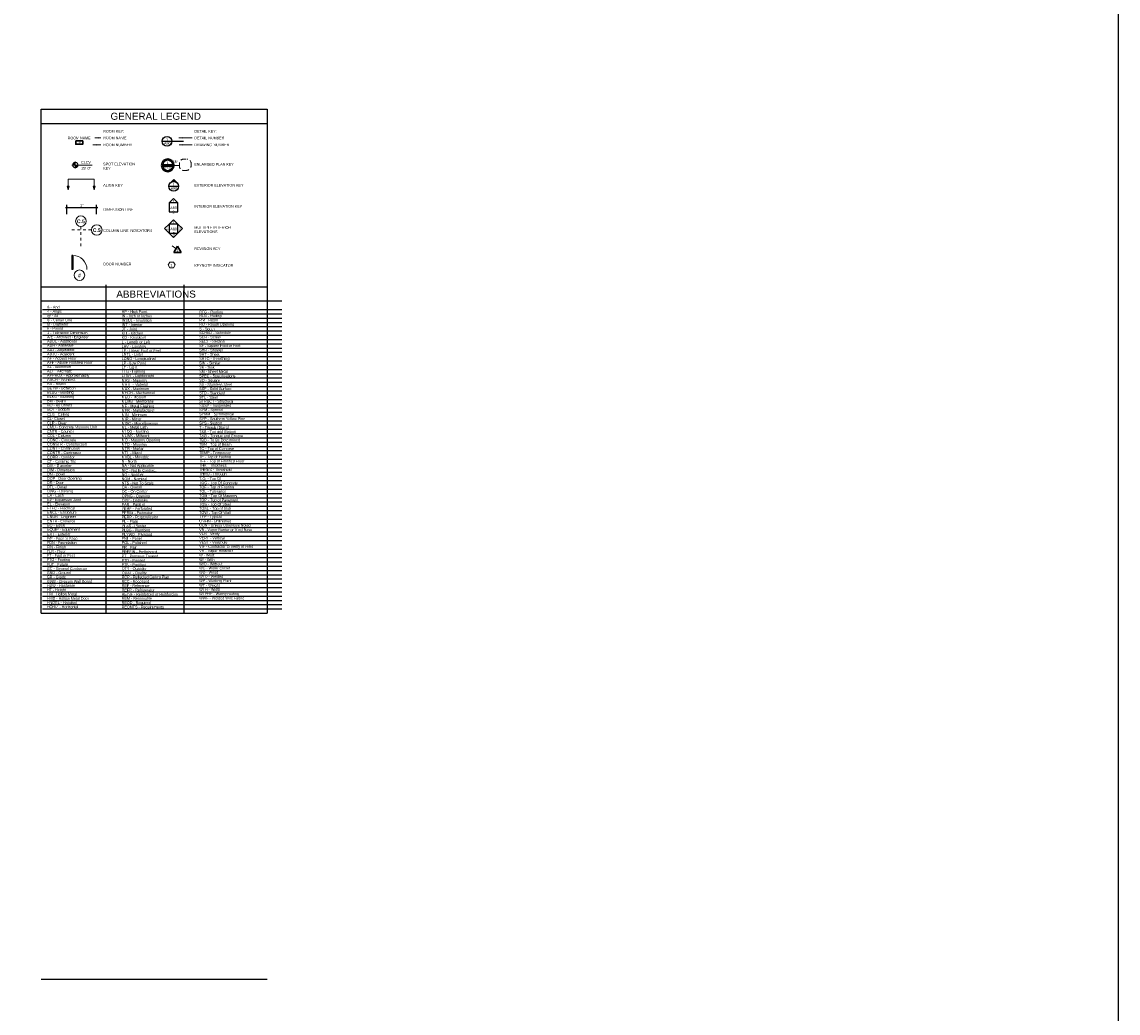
# Model space of a CAD drawing. Header units: inches. Extents: x -3803 to 34213, y -3756 to 4522.
# Tile 3 of 65: x 22696 to 22734, y 3009 to 3044. Entities that reach past the tile are written whole.
import ezdxf

# ---------------------------------------------------------------- set-up
doc = ezdxf.new("R2010")
doc.units = ezdxf.units.IN
doc.header["$LTSCALE"] = 0.011
doc.header["$MEASUREMENT"] = 0
doc.header["$PDMODE"] = 1
doc.linetypes.add('Grid Line 1_4_', pattern=[0.4374999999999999, 0.2499999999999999, -0.06249999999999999, 0.06249999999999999, -0.06249999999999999])
doc.linetypes.add('Overhead 1_16_', pattern=[0.10156249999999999, 0.06249999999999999, -0.03906249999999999])
doc.layers.get('0').update_dxf_attribs({"linetype": 'CONTINUOUS'})
doc.layers.get('Defpoints').update_dxf_attribs({"linetype": 'CONTINUOUS'})
for name, color, linetype, lineweight in [('A-ANNO-DIMS', 211, 'CONTINUOUS', 9), ('A-ANNO-NOTE', 131, 'CONTINUOUS', 9), ('A-AREA-IDEN', 2, 'CONTINUOUS', 30), ('A-DETL', 90, 'CONTINUOUS', 9), ('A-DETL-GENF', 92, 'CONTINUOUS', 9), ('A-FLOR-OVHD', 1, 'Overhead 1_16_', 9), ('DIM', 4, 'CONTINUOUS', 13), ('G-ANNO-REVC-IDEN', 71, 'CONTINUOUS', 30), ('G-ANNO-TEXT', 2, 'CONTINUOUS', 9), ('S-GRID-IDEN', 1, 'CONTINUOUS', 20)]:
    doc.layers.add(name, color=color, linetype=linetype, lineweight=lineweight)
doc.styles.add('Arial', font='arial.ttf', dxfattribs={"height": 4.5})
doc.styles.add('Arial Narrow', font='ARIALN.TTF', dxfattribs={"height": 0.09374999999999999})
doc.styles.add('Arial Narrow_1', font='ARIALN.TTF', dxfattribs={"height": 0.07812500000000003})
doc.styles.add('Arial_1', font='arial.ttf', dxfattribs={"height": 12})
doc.styles.add('Arial_B', font='arialbd.ttf', dxfattribs={"height": 0.09672619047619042})
doc.dimstyles.new('3_32__Arial_-_ADD_STANDARD', dxfattribs={"dimscale": 12, "dimtxt": 0.09594665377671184, "dimasz": 0.00390625, "dimexe": 0.0078125, "dimexo": 0.005208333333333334, "dimgap": 0.002604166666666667, "dimtad": 1, "dimdec": 1, "dimrnd": 0.5, "dimzin": 3, "dimdsep": 46, "dimlunit": 4, "dimtxsty": 'Arial Narrow', "dimblk1": 'OBLIQUE', "dimblk2": 'OBLIQUE', "dimsah": 1, "dimcen": 0.09, "dimdle": 0.00390625, "dimadec": 3, "dimazin": 0, "dimtfac": 1, "dimtdec": 4, "dimtix": 1, "dimtmove": 0, "dimatfit": 3, "dimfxl": 1, "dimtvp": 1, "dimfrac": 2, "dimtolj": 1, "dimtzin": 0, "dimarcsym": 2})

# ---------------------------------------------------------------- blocks, each defined once
blk = doc.blocks.new('00_Align Symbol - Adjustable-8162242-GENERAL LEGEND')
at = {"layer": 'A-DETL-GENF'}
for p, q in [((493.2790663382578, 157.309958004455), (493.2790663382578, 157.0694318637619)), ((493.2790663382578, 157.309958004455), (494.202499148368, 157.309958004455)), ((494.202499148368, 157.309958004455), (494.202499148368, 157.0694318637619))]:
    blk.add_line(p, q, dxfattribs=at)
blk = doc.blocks.new('_Oblique')
at = {"color": 0, "linetype": 'ByBlock', "lineweight": -2}
blk.add_line((-0.5, -0.5), (0.5, 0.5), dxfattribs=at)
blk = doc.blocks.new('*D485')
at = {"layer": 'A-ANNO-DIMS', "color": 0, "lineweight": -2, "transparency": 16777216}
for p, q in [((22697.15706854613, 3036.984172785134), (22697.15706854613, 3037.315999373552)), ((22698.19830700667, 3036.984172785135), (22698.19830700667, 3037.315999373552)), ((22697.11019354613, 3037.222249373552), (22698.24518200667, 3037.222249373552))]:
    blk.add_line(p, q, dxfattribs=at)
at = {"layer": 'Defpoints', "color": 0, "transparency": 16777216}
for p in [(22697.15706854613, 3036.921672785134), (22698.19830700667, 3037.222249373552), (22698.19830700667, 3036.921672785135)]:
    blk.add_point(p, dxfattribs=at)
at = {"layer": 'A-ANNO-DIMS', "color": 0, "lineweight": -2, "transparency": 16777216, "xscale": 0.04687499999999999, "yscale": 0.04687499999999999, "zscale": 0.04687499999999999, "rotation": 180}
blk.add_blockref('_Oblique', (22697.15706854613, 3037.222249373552), dxfattribs=at)
at = {"layer": 'A-ANNO-DIMS', "color": 0, "lineweight": -2, "transparency": 16777216, "xscale": 0.04687499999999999, "yscale": 0.04687499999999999, "zscale": 0.04687499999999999}
blk.add_blockref('_Oblique', (22698.19830700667, 3037.222249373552), dxfattribs=at)
at = {"layer": 'A-ANNO-DIMS', "color": 0, "transparency": 16777216, "insert": (22697.6776877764, 3037.30056622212), "char_height": 0.09374999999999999, "width": 0.1169635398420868, "attachment_point": 5, "style": 'Arial Narrow'}
blk.add_mtext('\\A1;1"', dxfattribs=at)
blk = doc.blocks.new('PROJECT_Spot Elevation - PROJECT_Spot Elevation-155207-GENERAL LEGEND')
at = {"lineweight": 9}
h = blk.add_hatch(color=256, dxfattribs=at)
edge = h.paths.add_edge_path(flags=0)
edge.add_line((493.5329725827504, 157.8144189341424), (493.4392225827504, 157.8144189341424))
edge.add_arc((493.5329725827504, 157.8144189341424), 0.09375, 90.0000000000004, 180.0000000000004, ccw=False)
edge.add_line((493.5329725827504, 157.9081689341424), (493.5329725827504, 157.8144189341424))
h = blk.add_hatch(color=256, dxfattribs=at)
edge = h.paths.add_edge_path(flags=0)
edge.add_line((493.5329725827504, 157.8144189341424), (493.6267225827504, 157.8144189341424))
edge.add_arc((493.5329725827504, 157.8144189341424), 0.09375, -90, 2.8421709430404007e-13, ccw=False)
edge.add_line((493.5329725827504, 157.7206689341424), (493.5329725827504, 157.8144189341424))
for p, q in [((493.5329725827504, 157.9388036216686), (493.5329725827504, 157.6894189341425)), ((493.5329725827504, 157.8144189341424), (493.5329725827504, 157.9081689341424)), ((493.4079725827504, 157.8144189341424), (493.6579725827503, 157.8144189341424)), ((494.1267225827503, 157.8144189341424), (493.4079725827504, 157.8144189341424)), ((493.4392225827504, 157.8144189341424), (493.5329725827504, 157.8144189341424)), ((493.5329725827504, 157.8144189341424), (493.5329725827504, 157.7206689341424)), ((493.6267225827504, 157.8144189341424), (493.5329725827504, 157.8144189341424))]:
    blk.add_line(p, q, dxfattribs=at)
blk.add_circle((493.5329725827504, 157.8144189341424), 0.09375, dxfattribs=at)
for start, end in [(90, 180), (269.9999999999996, 0)]:
    blk.add_arc((493.5329725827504, 157.8144189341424), 0.09375, start, end, dxfattribs=at)
blk = doc.blocks.new('PROJECT_Grid Head - Standard-834744-GENERAL LEGEND')
at = {"layer": 'S-GRID-IDEN'}
blk.add_circle((493.7297540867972, 155.8288520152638), 0.1875, dxfattribs=at)
blk = doc.blocks.new('PROJECT_Grid Head - Small-381590-GENERAL LEGEND')
at = {"layer": 'S-GRID-IDEN'}
blk.add_circle((494.2922540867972, 155.5163520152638), 0.1875, dxfattribs=at)
blk = doc.blocks.new('TAG_Revisions - TAG_Revisions-360744-GENERAL LEGEND')
at = {"layer": 'G-ANNO-REVC-IDEN'}
for p, q in [((497.9319683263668, 153.4347142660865), (497.8056729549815, 153.2159642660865)), ((497.9319683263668, 153.4347142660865), (498.058263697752, 153.2159642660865)), ((497.8056729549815, 153.2159642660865), (498.058263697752, 153.2159642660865))]:
    blk.add_line(p, q, dxfattribs=at)
blk = doc.blocks.new('SYMBOL_Keynote - Keynote-561578-GENERAL LEGEND')
at = {"layer": 'A-ANNO-NOTE'}
for p, q in [((497.6619050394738, 152.7206601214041), (497.6027043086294, 152.6181214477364)), ((497.6027043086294, 152.6181214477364), (497.6619050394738, 152.5155827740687)), ((497.7909072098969, 152.7206601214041), (497.6619050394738, 152.7206601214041)), ((497.6619050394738, 152.5155827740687), (497.7909072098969, 152.5155827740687)), ((497.8501079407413, 152.6181214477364), (497.7909072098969, 152.7206601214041)), ((497.7909072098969, 152.5155827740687), (497.8501079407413, 152.6181214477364))]:
    blk.add_line(p, q, dxfattribs=at)
blk = doc.blocks.new('PROJECT_Callout Head - Project_Callout Head-564271-GENERAL LEGEND')
at = {"color": 50, "lineweight": 50}
for p, q in [((497.7907704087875, 156.3004915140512), (497.3845204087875, 156.3004915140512)), ((497.3845204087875, 156.3004915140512), (497.7907704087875, 156.3004915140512))]:
    blk.add_line(p, q, dxfattribs=at)
for radius, start, end in [(0.2031250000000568, 0, 180), (0.203125, 180, 0)]:
    blk.add_arc((497.5876454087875, 156.3004915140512), radius, start, end, dxfattribs=at)

msp = doc.modelspace()

# ---------------------------------------------------------------- hatches: boundary and pattern name
at = {"layer": 'A-ANNO-NOTE'}
for points in [[(22697.19830700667, 3037.8448806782), (22697.23433916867, 3037.979354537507), (22697.16227484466, 3037.979354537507)], [(22698.12173981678, 3037.8448806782), (22698.15777197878, 3037.979354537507), (22698.08570765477, 3037.979354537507)]]:
    msp.add_hatch(color=256, dxfattribs=at).paths.add_polyline_path(points, flags=0)
at = {"layer": 'A-DETL-GENF'}
msp.add_hatch(color=7, dxfattribs=at).paths.add_polyline_path([(22701.05063243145, 3038.098943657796), (22700.93337312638, 3038.216202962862), (22700.84053450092, 3038.123364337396), (22700.88219640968, 3038.141135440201), (22700.92702311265, 3038.147623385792), (22700.97201398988, 3038.142393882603), (22701.01415743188, 3038.125796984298), (22701.0174617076, 3038.123364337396)], flags=0)
at = {"layer": 'G-ANNO-TEXT', "lineweight": 20}
for points in [[(22698.14777419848, 3039.686153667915), (22698.27277419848, 3039.669697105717), (22698.27277419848, 3039.702610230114)], [(22701.11523086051, 3039.686153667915), (22701.24023086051, 3039.669697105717), (22701.24023086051, 3039.702610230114)], [(22698.07321929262, 3039.439412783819), (22698.19821929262, 3039.42295622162), (22698.19821929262, 3039.455869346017)], [(22701.12765667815, 3039.439412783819), (22701.25265667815, 3039.42295622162), (22701.25265667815, 3039.455869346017)]]:
    msp.add_hatch(color=250, dxfattribs=at).paths.add_polyline_path(points, flags=0)

# ---------------------------------------------------------------- linework, layer by layer
msp.add_lwpolyline([(22666.35471067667, 3078.862889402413), (22734.35765088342, 3078.862889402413), (22734.35765088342, 2959.616745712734)])
at = {"layer": 'A-ANNO-NOTE'}
for p, q in [((22697.23433916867, 3037.979354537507), (22697.16227484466, 3037.979354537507)), ((22697.16227484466, 3037.979354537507), (22697.19830700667, 3037.8448806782)), ((22697.19830700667, 3037.8448806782), (22697.16227484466, 3037.979354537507)), ((22697.16227484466, 3037.979354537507), (22697.23433916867, 3037.979354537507)), ((22697.19830700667, 3037.8448806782), (22697.23433916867, 3037.979354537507)), ((22697.19830700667, 3037.8448806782), (22697.23433916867, 3037.979354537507)), ((22698.12173981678, 3037.8448806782), (22698.08570765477, 3037.979354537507)), ((22698.08570765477, 3037.979354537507), (22698.15777197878, 3037.979354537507)), ((22698.12173981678, 3037.8448806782), (22698.08570765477, 3037.979354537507)), ((22698.15777197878, 3037.979354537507), (22698.08570765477, 3037.979354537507)), ((22698.15777197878, 3037.979354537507), (22698.12173981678, 3037.8448806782)), ((22698.12173981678, 3037.8448806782), (22698.15777197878, 3037.979354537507))]:
    msp.add_line(p, q, dxfattribs=at)
at = {"layer": 'A-AREA-IDEN'}
msp.add_lwpolyline([(22697.46520716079, 3039.579943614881), (22697.71671969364, 3039.579943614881), (22697.71671969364, 3039.462268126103), (22697.46520716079, 3039.462268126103)], close=True, dxfattribs=at)
at = {"layer": 'A-DETL', "lineweight": 25}
for p, q in [((22696.24209370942, 3040.698730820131), (22704.24209370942, 3040.698730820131)), ((22696.24209370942, 3034.263215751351), (22696.24209370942, 3040.698730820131)), ((22704.24209370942, 3040.698730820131), (22704.24209370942, 3034.263215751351)), ((22696.24209370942, 3040.198730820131), (22704.24209370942, 3040.198730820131)), ((22700.52651385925, 3039.564801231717), (22700.87026385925, 3039.564801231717)), ((22700.87026385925, 3039.564801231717), (22701.28602335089, 3039.564801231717)), ((22700.76149812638, 3037.972555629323), (22701.10524812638, 3037.972555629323)), ((22700.92755900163, 3037.539382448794), (22700.77130900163, 3037.383132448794)), ((22701.08380900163, 3037.383132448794), (22700.77130900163, 3037.383132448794)), ((22700.77130900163, 3037.383132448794), (22700.77130900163, 3037.070632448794)), ((22701.08380900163, 3037.383132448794), (22700.92755900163, 3037.539382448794)), ((22701.08380900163, 3037.070632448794), (22701.08380900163, 3037.383132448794)), ((22700.77130900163, 3037.070632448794), (22701.08380900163, 3037.070632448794)), ((22700.77130900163, 3036.633132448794), (22700.61348848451, 3036.475311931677)), ((22701.08223848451, 3036.631561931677), (22700.76973848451, 3036.631561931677)), ((22700.76973848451, 3036.631561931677), (22700.76973848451, 3036.319061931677)), ((22700.92755900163, 3036.789382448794), (22700.77130900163, 3036.633132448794)), ((22701.08380900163, 3036.633132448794), (22700.92755900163, 3036.789382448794)), ((22701.08223848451, 3036.319061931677), (22701.08223848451, 3036.631561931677)), ((22701.08380900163, 3036.633132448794), (22701.24162951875, 3036.475311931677)), ((22700.61348848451, 3036.475311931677), (22700.77130900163, 3036.317491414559)), ((22700.76973848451, 3036.319061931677), (22701.08223848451, 3036.319061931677)), ((22700.92755900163, 3036.161241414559), (22700.77130900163, 3036.317491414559)), ((22701.08380900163, 3036.317491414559), (22700.92755900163, 3036.161241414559)), ((22701.24162951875, 3036.475311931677), (22701.08380900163, 3036.317491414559)), ((22697.33438359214, 3035.525184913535), (22697.33438359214, 3035.025184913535)), ((22697.36516496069, 3035.525184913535), (22697.33438359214, 3035.525184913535)), ((22697.36516496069, 3035.525184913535), (22697.36516496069, 3035.025184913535)), ((22697.36516496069, 3035.025184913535), (22697.33438359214, 3035.025184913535)), ((22696.24209370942, 3022.865854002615), (22696.24209370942, 3034.483922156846)), ((22696.24209370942, 3034.414567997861), (22704.24209370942, 3034.414567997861)), ((22696.24209370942, 3034.414567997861), (22704.24209370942, 3034.414567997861)), ((22704.24209370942, 3034.483922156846), (22704.24209370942, 3022.865854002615)), ((22696.24209370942, 3033.914567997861), (22704.24209370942, 3033.914567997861)), ((22696.24209370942, 3022.865854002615), (22704.24209370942, 3022.865854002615)), ((22704.24209370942, 3009.907401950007), (22696.24209370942, 3009.907401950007))]:
    msp.add_line(p, q, dxfattribs=at)
at = {"layer": 'A-DETL'}
for p, q in [((22700.87611779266, 3038.713657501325), (22701.13372860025, 3038.713657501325)), ((22700.93337312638, 3038.216202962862), (22700.84053450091, 3038.123364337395)), ((22701.05063243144, 3038.098943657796), (22700.93337312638, 3038.216202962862)), ((22697.15706854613, 3037.115540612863), (22697.15706854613, 3037.011757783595)), ((22698.19830700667, 3037.115540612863), (22698.19830700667, 3037.011757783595)), ((22701.00861608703, 3035.774430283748), (22700.87792847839, 3035.865938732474))]:
    msp.add_line(p, q, dxfattribs=at)
at = {"layer": 'A-DETL', "linetype": 'Grid Line 1_4_'}
for p, q in [((22697.64899475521, 3036.551274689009), (22697.64899475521, 3035.801274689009)), ((22698.02399475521, 3036.426274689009), (22697.27399475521, 3036.426274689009))]:
    msp.add_line(p, q, dxfattribs=at)
at = {"layer": 'A-DETL', "lineweight": 25}
for centre in [(22700.69838885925, 3039.564801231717), (22700.93337312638, 3037.972555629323)]:
    msp.add_circle(centre, 0.171875, dxfattribs=at)
at = {"layer": 'A-DETL'}
for centre, radius, start, end in [((22700.92947573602, 3037.972574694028), 0.1750658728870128, 46.20632684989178, 120.5336553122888), ((22697.36516496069, 3035.025184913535), 0.4999999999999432, 0, 90)]:
    msp.add_arc(centre, radius, start, end, dxfattribs=at)
at = {"layer": 'A-FLOR-OVHD'}
for p, q in [((22701.28024353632, 3038.930609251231), (22701.40850065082, 3038.930609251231)), ((22701.13372860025, 3038.684910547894), (22701.13372860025, 3038.784094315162)), ((22701.3758790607, 3038.533759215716), (22701.28487993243, 3038.533759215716)), ((22701.55078745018, 3038.788322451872), (22701.55078745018, 3038.708667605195))]:
    msp.add_line(p, q, dxfattribs=at)
for centre, radius, start, end in [((22701.28024353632, 3038.784094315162), 0.1465149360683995, 90, 180), ((22701.40850065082, 3038.788322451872), 0.1422867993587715, 0, 90), ((22701.28487993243, 3038.684910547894), 0.1511513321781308, 180, 270), ((22701.3758790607, 3038.708667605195), 0.1749083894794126, 270, 0)]:
    msp.add_arc(centre, radius, start, end, dxfattribs=at)
at = {"layer": 'Defpoints', "ltscale": 10}
for p, q in [((22698.52981024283, 3034.483922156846), (22698.52981024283, 3022.865854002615)), ((22701.29109149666, 3034.483922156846), (22701.29109149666, 3022.865854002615)), ((22696.29189824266, 3033.914567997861), (22704.75639504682, 3033.914567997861)), ((22696.29189824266, 3033.611863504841), (22704.75639504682, 3033.611863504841)), ((22696.29189824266, 3033.46051125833), (22704.75639504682, 3033.46051125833)), ((22696.29189824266, 3033.30915901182), (22704.75639504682, 3033.30915901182)), ((22696.29189824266, 3033.15780676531), (22704.75639504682, 3033.15780676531)), ((22696.29189824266, 3033.0064545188), (22704.75639504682, 3033.0064545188)), ((22696.29189824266, 3032.85510227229), (22704.75639504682, 3032.85510227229)), ((22696.29189824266, 3032.703750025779), (22704.75639504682, 3032.703750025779)), ((22696.29189824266, 3032.552397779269), (22704.75639504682, 3032.552397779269)), ((22696.29189824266, 3032.401045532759), (22704.75639504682, 3032.401045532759)), ((22696.29189824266, 3032.249693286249), (22704.75639504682, 3032.249693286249)), ((22696.29189824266, 3032.249693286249), (22704.75639504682, 3032.249693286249)), ((22696.29189824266, 3032.098341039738), (22704.75639504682, 3032.098341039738)), ((22696.29189824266, 3031.946988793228), (22704.75639504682, 3031.946988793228)), ((22696.29189824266, 3031.795636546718), (22704.75639504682, 3031.795636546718)), ((22696.29189824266, 3031.644284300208), (22704.75639504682, 3031.644284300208)), ((22696.29189824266, 3031.492932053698), (22704.75639504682, 3031.492932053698)), ((22696.29189824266, 3031.341579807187), (22704.75639504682, 3031.341579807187)), ((22696.29189824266, 3031.190227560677), (22704.75639504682, 3031.190227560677)), ((22696.29189824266, 3031.038875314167), (22704.75639504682, 3031.038875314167)), ((22696.29189824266, 3030.887523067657), (22704.75639504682, 3030.887523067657)), ((22696.29189824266, 3030.887523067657), (22704.75639504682, 3030.887523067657)), ((22696.29189824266, 3030.736170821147), (22704.75639504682, 3030.736170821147)), ((22696.29189824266, 3030.584818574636), (22704.75639504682, 3030.584818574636)), ((22696.29189824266, 3030.433466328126), (22704.75639504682, 3030.433466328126)), ((22696.29189824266, 3030.282114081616), (22704.75639504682, 3030.282114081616)), ((22696.29189824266, 3030.130761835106), (22704.75639504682, 3030.130761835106)), ((22696.29189824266, 3029.979409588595), (22704.75639504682, 3029.979409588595)), ((22696.29189824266, 3029.979409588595), (22704.75639504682, 3029.979409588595)), ((22696.29189824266, 3029.828057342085), (22704.75639504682, 3029.828057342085)), ((22696.29189824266, 3029.828057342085), (22704.75639504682, 3029.828057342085)), ((22696.29189824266, 3029.676705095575), (22704.75639504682, 3029.676705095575)), ((22696.29189824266, 3029.676705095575), (22704.75639504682, 3029.676705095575)), ((22696.29189824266, 3029.525352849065), (22704.75639504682, 3029.525352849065)), ((22696.29189824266, 3029.525352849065), (22704.75639504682, 3029.525352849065)), ((22696.29189824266, 3029.374000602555), (22704.75639504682, 3029.374000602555)), ((22696.29189824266, 3029.222648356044), (22704.75639504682, 3029.222648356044)), ((22696.29189824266, 3029.071296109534), (22704.75639504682, 3029.071296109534)), ((22696.29189824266, 3028.919943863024), (22704.75639504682, 3028.919943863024)), ((22696.29189824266, 3028.768591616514), (22704.75639504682, 3028.768591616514)), ((22696.29189824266, 3028.617239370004), (22704.75639504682, 3028.617239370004)), ((22696.29189824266, 3028.617239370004), (22704.75639504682, 3028.617239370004)), ((22696.29189824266, 3028.465887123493), (22704.75639504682, 3028.465887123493)), ((22696.29189824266, 3028.314534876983), (22704.75639504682, 3028.314534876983)), ((22696.29189824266, 3028.163182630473), (22704.75639504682, 3028.163182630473)), ((22696.29189824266, 3028.011830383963), (22704.75639504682, 3028.011830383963)), ((22696.29189824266, 3027.860478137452), (22704.75639504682, 3027.860478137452)), ((22696.29189824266, 3027.709125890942), (22704.75639504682, 3027.709125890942)), ((22696.29189824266, 3027.557773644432), (22704.75639504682, 3027.557773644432)), ((22696.29189824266, 3027.406421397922), (22704.75639504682, 3027.406421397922)), ((22696.29189824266, 3027.255069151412), (22704.75639504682, 3027.255069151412)), ((22696.29189824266, 3027.255069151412), (22704.75639504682, 3027.255069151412)), ((22696.29189824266, 3027.103716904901), (22704.75639504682, 3027.103716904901)), ((22696.29189824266, 3026.952364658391), (22704.75639504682, 3026.952364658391)), ((22696.29189824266, 3026.801012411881), (22704.75639504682, 3026.801012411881)), ((22696.29189824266, 3026.649660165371), (22704.75639504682, 3026.649660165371)), ((22696.29189824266, 3026.498307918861), (22704.75639504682, 3026.498307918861)), ((22696.29189824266, 3026.34695567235), (22704.75639504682, 3026.34695567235)), ((22696.29189824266, 3026.19560342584), (22704.75639504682, 3026.19560342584)), ((22696.29189824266, 3026.04425117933), (22704.75639504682, 3026.04425117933)), ((22696.29189824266, 3025.89289893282), (22704.75639504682, 3025.89289893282)), ((22696.29189824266, 3025.89289893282), (22704.75639504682, 3025.89289893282)), ((22696.29189824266, 3025.741546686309), (22704.75639504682, 3025.741546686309)), ((22696.29189824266, 3025.590194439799), (22704.75639504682, 3025.590194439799)), ((22696.29189824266, 3025.438842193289), (22704.75639504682, 3025.438842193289)), ((22696.29189824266, 3025.287489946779), (22704.75639504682, 3025.287489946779)), ((22696.29189824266, 3025.136137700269), (22704.75639504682, 3025.136137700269)), ((22696.29189824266, 3024.984785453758), (22704.75639504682, 3024.984785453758)), ((22696.29189824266, 3024.833433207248), (22704.75639504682, 3024.833433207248)), ((22696.29189824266, 3024.682080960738), (22704.75639504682, 3024.682080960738)), ((22696.29189824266, 3024.530728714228), (22704.75639504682, 3024.530728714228)), ((22696.29189824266, 3024.530728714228), (22704.75639504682, 3024.530728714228)), ((22696.29189824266, 3024.379376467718), (22704.75639504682, 3024.379376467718)), ((22696.29189824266, 3024.228024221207), (22704.75639504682, 3024.228024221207)), ((22696.29189824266, 3024.076671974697), (22704.75639504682, 3024.076671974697)), ((22696.29189824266, 3023.925319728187), (22704.75639504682, 3023.925319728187)), ((22696.29189824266, 3023.773967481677), (22704.75639504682, 3023.773967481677)), ((22696.29189824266, 3023.622615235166), (22704.75639504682, 3023.622615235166)), ((22696.29189824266, 3023.471262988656), (22704.75639504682, 3023.471262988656)), ((22696.29189824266, 3023.319910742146), (22704.75639504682, 3023.319910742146)), ((22696.29189824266, 3023.168558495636), (22704.75639504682, 3023.168558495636)), ((22696.29189824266, 3023.168558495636), (22704.75639504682, 3023.168558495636)), ((22696.29189824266, 3023.017206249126), (22704.75639504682, 3023.017206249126))]:
    msp.add_line(p, q, dxfattribs=at)
at = {"layer": 'DIM', "ltscale": 10}
msp.add_lwpolyline([(22666.35471067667, 3078.862889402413), (22734.35765088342, 3078.862889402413), (22734.35765088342, 2959.616745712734), (22666.35471067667, 2959.616745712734)], close=True, dxfattribs=at)
at = {"layer": 'G-ANNO-TEXT', "color": 250, "lineweight": 20}
for p, q in [((22698.27277419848, 3039.702610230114), (22698.14777419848, 3039.686153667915)), ((22698.14777419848, 3039.686153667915), (22698.27277419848, 3039.669697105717)), ((22698.14777419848, 3039.686153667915), (22698.35873477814, 3039.686153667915)), ((22698.27277419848, 3039.669697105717), (22698.27277419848, 3039.702610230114)), ((22701.24023086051, 3039.702610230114), (22701.11523086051, 3039.686153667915)), ((22701.11523086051, 3039.686153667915), (22701.24023086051, 3039.669697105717)), ((22701.11523086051, 3039.686153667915), (22701.58251217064, 3039.686153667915)), ((22701.24023086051, 3039.669697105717), (22701.24023086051, 3039.702610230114)), ((22698.19821929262, 3039.455869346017), (22698.07321929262, 3039.439412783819)), ((22698.07321929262, 3039.439412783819), (22698.19821929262, 3039.42295622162)), ((22698.07321929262, 3039.439412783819), (22698.35873477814, 3039.439412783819)), ((22698.19821929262, 3039.42295622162), (22698.19821929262, 3039.455869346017)), ((22701.25265667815, 3039.455869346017), (22701.12765667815, 3039.439412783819)), ((22701.12765667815, 3039.439412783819), (22701.25265667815, 3039.42295622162)), ((22701.12765667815, 3039.439412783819), (22701.58251217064, 3039.439412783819)), ((22701.25265667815, 3039.42295622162), (22701.25265667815, 3039.455869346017))]:
    msp.add_line(p, q, dxfattribs=at)

# ---------------------------------------------------------------- block references
at = {"color": 50, "lineweight": 50}
msp.add_blockref('PROJECT_Callout Head - Project_Callout Head-564271-GENERAL LEGEND', (22203.13458784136, 2882.413165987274), dxfattribs=at)
at = {"lineweight": 9}
msp.add_blockref('PROJECT_Spot Elevation - PROJECT_Spot Elevation-155207-GENERAL LEGEND', (22203.91924066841, 2880.909922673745), dxfattribs=at)
at = {"layer": 'A-ANNO-NOTE'}
msp.add_blockref('SYMBOL_Keynote - Keynote-561578-GENERAL LEGEND', (22203.13458784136, 2882.569880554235), dxfattribs=at)
at = {"layer": 'A-DETL-GENF'}
msp.add_blockref('00_Align Symbol - Adjustable-8162242-GENERAL LEGEND', (22203.91924066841, 2880.909922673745), dxfattribs=at)
at = {"layer": 'G-ANNO-REVC-IDEN'}
msp.add_blockref('TAG_Revisions - TAG_Revisions-360744-GENERAL LEGEND', (22203.13458784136, 2882.418528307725), dxfattribs=at)
at = {"layer": 'S-GRID-IDEN'}
for name, p in [('PROJECT_Grid Head - Standard-834744-GENERAL LEGEND', (22203.91924066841, 2880.909922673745)), ('PROJECT_Grid Head - Small-381590-GENERAL LEGEND', (22203.91924066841, 2880.909922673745)), ('PROJECT_Grid Head - Standard-834744-GENERAL LEGEND', (22203.86816576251, 2878.996823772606))]:
    msp.add_blockref(name, p, dxfattribs=at)

# ---------------------------------------------------------------- texts
at = {"lineweight": 9, "char_height": 0.07812500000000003, "line_spacing_factor": 0.9746961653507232, "style": 'Arial Narrow_1'}
for s, insert, width, attachment_point in [('SIM', (22700.89607873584, 3038.887335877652), 0.1918848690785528, 1), ('A-101', (22700.72154271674, 3038.670233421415), 0.2859084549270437, 2), ('1', (22700.72154271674, 3038.84394555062), 0.05948430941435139, 2)]:
    msp.add_mtext(s, dxfattribs=dict(at, insert=insert, width=width, attachment_point=attachment_point))
at = {"layer": 'A-ANNO-NOTE', "insert": (22700.85193510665, 3035.226310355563), "char_height": 0.09374999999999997, "width": 0.07138402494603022, "attachment_point": 2, "line_spacing_factor": 0.9746961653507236, "style": 'Arial Narrow'}
msp.add_mtext('1', dxfattribs=at)
at = {"layer": 'A-AREA-IDEN', "style": 'Arial Narrow'}
msp.add_text('#', height=0.09374999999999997, dxfattribs=at).set_placement((22697.57100993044, 3039.473659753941))
at = {"layer": 'A-AREA-IDEN', "lineweight": 9, "insert": (22697.58967140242, 3039.725897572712), "char_height": 0.09374999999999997, "width": 0.8117054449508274, "attachment_point": 2, "line_spacing_factor": 0.9746961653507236, "style": 'Arial Narrow'}
msp.add_mtext('ROOM NAME', dxfattribs=at)
at = {"layer": 'G-ANNO-REVC-IDEN', "lineweight": 9, "insert": (22701.06530980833, 3035.756188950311), "char_height": 0.09374999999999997, "width": 0.07138402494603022, "attachment_point": 2, "line_spacing_factor": 0.9746961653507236, "style": 'Arial Narrow'}
msp.add_mtext('1', dxfattribs=at)
at = {"layer": 'G-ANNO-TEXT', "color": 7, "char_height": 0.25, "attachment_point": 1, "style": 'Arial_1'}
for s, insert, width in [('GENERAL LEGEND', (22698.69731378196, 3040.575883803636), 5.608479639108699), ('ABBREVIATIONS', (22698.90345368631, 3034.282905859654), 3.386656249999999)]:
    msp.add_mtext(s, dxfattribs=dict(at, insert=insert, width=width))
at = {"layer": 'G-ANNO-TEXT', "color": 7, "lineweight": 20, "char_height": 0.09374999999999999, "attachment_point": 1, "style": 'Arial'}
for s, insert, width in [('ROOM KEY:', (22698.43873477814, 3039.965758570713), 0.9121562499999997), ('ROOM NAME', (22698.43873477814, 3039.733028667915), 1.0163125), ('1', (22700.66303618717, 3039.672808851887), 0.08837499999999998), ('DETAIL KEY:', (22701.66251217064, 3039.965758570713), 0.9658125), ('DETAIL NUMBER', (22701.66251217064, 3039.733028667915), 1.30353125), ('ROOM NUMBER', (22698.43873477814, 3039.486287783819), 1.249875), ('A90', (22700.589171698, 3039.534600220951), 0.2840624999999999), ('DRAWING NUMBER', (22701.66251217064, 3039.486287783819), 1.527625), ('ELEV', (22697.66786863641, 3038.866172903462), 0.4103124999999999), ('25\'-0"', (22697.66786863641, 3038.654188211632), 0.4071562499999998), ('SPOT ELEVATION ', (22698.43873477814, 3038.806241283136), 1.426625), ('KEY', (22698.43873477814, 3038.655199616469), 0.3187812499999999), ('ENLARGED PLAN KEY', (22701.66251217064, 3038.796717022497), 1.71384375), ('ALIGN KEY', (22698.43873477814, 3038.056241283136), 0.84271875), ('A90', (22700.82415596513, 3037.942354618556), 0.2840624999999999), ('1', (22700.8980204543, 3038.080563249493), 0.08837499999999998), ('EXTERIOR ELEVATION KEY', (22701.66251217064, 3038.057813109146), 2.12415625), ('1', (22700.89581015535, 3037.484662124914), 0.08837499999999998), ('INTERIOR ELEVATION KEY', (22701.66251217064, 3037.307813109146), 2.0705), ('DIMENSION LINE', (22698.43873477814, 3037.198181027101), 1.3066875), ('A80', (22700.8117529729, 3037.258656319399), 0.2840624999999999), ('2', (22700.89248213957, 3037.107614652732), 0.08837499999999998), ('1', (22700.89622560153, 3036.736595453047), 0.08837499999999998), ('MULTIPLE INTERIOR ', (22701.66251217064, 3036.561026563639), 1.634937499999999), ('COLUMN LINE INDICATORS', (22698.43873477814, 3036.453307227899), 2.130468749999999), ('4', (22700.66959400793, 3036.507085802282), 0.08837499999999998), ('A80', (22700.81539078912, 3036.507085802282), 0.2840624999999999), ('3', (22700.89622560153, 3036.28775813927), 0.08837499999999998), ('2', (22700.89611995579, 3036.356044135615), 0.08837499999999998), ('2', (22701.1213770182, 3036.507085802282), 0.08837499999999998), ('ELEVATIONS', (22701.66251217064, 3036.409984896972), 1.00684375), ('REVISION KEY', (22701.66251217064, 3035.810857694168), 1.12678125), ('DOOR NUMBER', (22698.43873477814, 3035.266938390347), 1.2309375), ('KEYNOTE INDICATOR', (22701.66251217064, 3035.217106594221), 1.69175), ('& - And', (22696.45420599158, 3033.743554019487), 0.5334062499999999), ('< - Angle', (22696.45420599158, 3033.59251235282), 0.6438749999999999), ('@ - At', (22696.45420599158, 3033.441470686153), 0.4576562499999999), ('HP - High Point', (22699.09368534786, 3033.584695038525), 1.10153125), ('IN - Inch or Inches', (22699.09368534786, 3033.424497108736), 1.300375), ('RFG - Roofing', (22701.83682774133, 3033.574543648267), 1.03209375), ('RLG - Railing', (22701.83682774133, 3033.437561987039), 0.9594999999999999), ('Ø - Diameter', (22696.45420599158, 3033.13938735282), 0.9184687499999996), ('C - Center Line', (22696.45420599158, 3033.290429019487), 1.08259375), ('L', (22696.48545599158, 3033.282600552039), 0.08837499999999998), ('INSUL - Insulation', (22699.09368534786, 3033.273455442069), 1.29090625), ('INT - Interior', (22699.09368534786, 3033.122413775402), 0.8900624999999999), ('RM - Room', (22701.83682774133, 3033.286520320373), 0.8237812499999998), ('RO - Rough Opening', (22701.83682774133, 3033.135478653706), 1.502375), ('A/E - Architect / Engineer', (22696.45420599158, 3032.686572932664), 1.79590625), ('# - Pound', (22696.45420599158, 3032.988345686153), 0.6912187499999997), ('± - Tolerance Dimension', (22696.45420599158, 3032.837304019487), 1.74225), ('JT - Joint', (22699.09368534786, 3032.971733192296), 0.6596562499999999), ('KIT - Kitchen', (22699.09368534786, 3032.821665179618), 0.9216249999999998), ('KO - Knockout', (22699.09368534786, 3032.670623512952), 1.0415625), ('S - South', (22701.83682774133, 3032.972326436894), 0.6659687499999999), ('SCHED - Schedule', (22701.83682774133, 3032.836842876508), 1.37296875), ('SCR - Screw', (22701.83682774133, 3032.685801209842), 0.9310937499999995), ('ADDL - Additional', (22696.45420599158, 3032.538015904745), 1.2688125), ('ADH - Adhesive', (22696.45420599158, 3032.386974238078), 1.14571875), ('L - Length or Left', (22699.09368534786, 3032.513331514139), 1.212), ('LAV - Lavatory', (22699.09368534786, 3032.351516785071), 1.0605), ('SECT - Section', (22701.83682774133, 3032.528463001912), 1.1046875), ('SF - Square Foot or Feet', (22701.83682774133, 3032.377421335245), 1.7738125), ('ADJ - Adjustable', (22696.45420599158, 3032.235932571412), 1.1930625), ('ADJC - Adjacent', (22696.45420599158, 3032.084890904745), 1.18675), ('AF - Access Floor', (22696.45420599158, 3031.933849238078), 1.27828125), ('LF - Linear Foot or Feet', (22699.09368534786, 3032.207000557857), 1.68228125), ('LNTL - Lintel', (22699.09368534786, 3032.070144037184), 0.9121562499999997), ('LONG - Longitudinal', (22699.09368534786, 3031.919102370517), 1.45503125), ('SHR - Shower', (22701.83682774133, 3032.226379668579), 1.02578125), ('SHT - Sheet', (22701.83682774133, 3032.075338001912), 0.8805937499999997), ('SHTG - Sheathing', (22701.83682774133, 3031.924296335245), 1.3066875), ('AFF - Above Finished Floor', (22696.45420599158, 3031.782807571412), 1.956874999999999), ('AL - Aluminum', (22696.45420599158, 3031.632387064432), 1.05103125), ('ALT - Alternate', (22696.45420599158, 3031.481345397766), 1.073125), ('LP - Low Point', (22699.09368534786, 3031.76806070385), 1.03840625), ('LT - Light', (22699.09368534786, 3031.617019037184), 0.6722812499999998), ('SIM - Similar', (22701.83682774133, 3031.766823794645), 0.9153124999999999), ('SK - Sink', (22701.83682774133, 3031.615782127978), 0.6659687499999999), ('APPROX - Approximately', (22696.45420599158, 3031.330924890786), 1.824312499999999), ('ARCH - Architect', (22696.45420599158, 3031.179883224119), 1.224625), ('LTG - Lighting', (22699.09368534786, 3031.465977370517), 1.01), ('LTWT - Lightweight', (22699.09368534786, 3031.31493570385), 1.38875), ('MAS - Masonry', (22699.09368534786, 3031.156544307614), 1.10784375), ('SM - Sheet Metal', (22701.83682774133, 3031.464742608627), 1.23725), ('SPEC - Specifications', (22701.83682774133, 3031.307930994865), 1.56865625), ('SQ - Square', (22701.83682774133, 3031.156889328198), 0.8900624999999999), ('BD - Board', (22696.45420599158, 3031.029773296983), 0.7922187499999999), ('BETW - Between', (22696.45420599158, 3030.878731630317), 1.23409375), ('BLDG - Building', (22696.45420599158, 3030.72768996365), 1.14571875), ('MATL - Material', (22699.09368534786, 3031.005502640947), 1.13940625), ('MAX - Maximum', (22699.09368534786, 3030.854460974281), 1.18990625), ('MECH - Mechanical', (22699.09368534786, 3030.711354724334), 1.42978125), ('SS - Stainless Steel', (22701.83682774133, 3031.005847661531), 1.414), ('SSF - Solid Surface', (22701.83682774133, 3030.854805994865), 1.40453125), ('STD - Standard', (22701.83682774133, 3030.70787281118), 1.111), ('BLKG - Blocking', (22696.45420599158, 3030.576648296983), 1.174125), ('BM - Beam', (22696.45420599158, 3030.425606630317), 0.8048437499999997), ('MED - Medium', (22699.09368534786, 3030.560313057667), 1.073125), ('MEMB - Membrane', (22699.09368534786, 3030.408348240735), 1.3950625), ('STL - Steel', (22701.83682774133, 3030.552735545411), 0.7985312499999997), ('STRUCT - Structural', (22701.83682774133, 3030.41046607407), 3.3031401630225), ('CLG - Ceiling', (22696.45420599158, 3029.94828200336), 0.9594999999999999), ('BO - By Others', (22696.45420599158, 3030.27456496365), 1.08890625), ('BOT - Bottom', (22696.45420599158, 3030.123523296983), 0.9815937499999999), ('MF - Metal Flashing', (22699.09368534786, 3030.246601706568), 1.414), ('MFR - Manufacturer', (22699.09368534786, 3030.095560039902), 1.43609375), ('MIN - Minimum', (22699.09368534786, 3029.936148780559), 1.08890625), ('SUSP - Suspended', (22701.83682774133, 3030.261978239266), 1.38875), ('SYM - Symbol', (22701.83682774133, 3030.110936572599), 1.022625), ('SYMM - Symmetrical', (22701.83682774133, 3029.959894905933), 1.508687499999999), ('CL- Closet', (22696.45420599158, 3029.797550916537), 0.9279374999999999), ('CLR - Clear', (22696.45420599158, 3029.64650924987), 0.8458749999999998), ('MIR - Mirror', (22699.09368534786, 3029.785107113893), 0.8553437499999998), ('MISC - Miscellaneous', (22699.09368534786, 3029.634065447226), 1.5591875), ('SYP - Southern Yellow Pine', (22701.83682774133, 3029.792466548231), 1.940333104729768), ('SYS - System', (22701.83682774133, 3029.641114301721), 0.9973749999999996), ('CMU - Concrete Masonry Unit', (22696.45420599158, 3029.496088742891), 2.149406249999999), ('CNTR - Counter', (22696.45420599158, 3029.345047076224), 1.15834375), ('COL - Column', (22696.45420599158, 3029.194315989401), 1.02578125), ('ML - Metal Lath', (22699.09368534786, 3029.494129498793), 1.111), ('MLDG - Molding', (22699.09368534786, 3029.343087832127), 1.1678125), ('MLWK - Millwork', (22699.09368534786, 3029.19204616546), 1.20884375), ('T - Treads (Stairs)', (22701.83682774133, 3029.4911763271), 1.300375), ('T&B - Top and Bottom', (22701.83682774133, 3029.340134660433), 1.590749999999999), ('T&G - Tongue and Groove', (22701.83682774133, 3029.189092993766), 1.896906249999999), ('CONC - Concrete', (22696.45420599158, 3029.043584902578), 1.2688125), ('CONSTR - Construction', (22696.45420599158, 3028.892853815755), 1.7233125), ('MO - Masonry Opening', (22699.09368534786, 3029.041004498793), 1.666499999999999), ('MTD - Mounted', (22699.09368534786, 3028.889962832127), 1.11415625), ('TBD - To Be Determined', (22701.83682774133, 3029.0380513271), 1.761187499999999), ('TBM - Top of Beam', (22701.83682774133, 3028.887009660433), 1.39821875), ('CONT - Continuous', (22696.45420599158, 3028.741812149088), 1.4076875), ('CONTR - Contractor', (22696.45420599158, 3028.590770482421), 1.4645), ('CORR - Corridor', (22696.45420599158, 3028.434183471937), 1.19621875), ('MTR - Mortar', (22699.09368534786, 3028.73892116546), 0.9563437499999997), ('MTL - Metal', (22699.09368534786, 3028.587879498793), 0.8553437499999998), ('MVBL - Movable', (22699.09368534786, 3028.437280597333), 1.18990625), ('TC - Top of Concrete', (22701.83682774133, 3028.735967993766), 1.502375), ('TEMP - Temporary', (22701.83682774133, 3028.589028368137), 1.363499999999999), ('TF - Top of Footing', (22701.83682774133, 3028.446140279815), 1.363499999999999), ('CT - Ceramic Tile', (22696.45420599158, 3028.284694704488), 1.2561875), ('DIA - Diameter', (22696.45420599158, 3028.135516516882), 1.05734375), ('N - North', (22699.09368534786, 3028.288664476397), 0.6501874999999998), ('NA - Not Applicable', (22699.09368534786, 3028.13762280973), 1.3950625), ('TFF - Top of Finished Floor', (22701.83682774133, 3028.295098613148), 1.94109375), ('THK - Thickness', (22701.83682774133, 3028.144056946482), 1.18675), ('THRES - Threshold', (22701.83682774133, 3027.993015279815), 1.39821875), ('DIM - Dimension', (22696.45420599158, 3027.984474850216), 1.1930625), ('DN - Down', (22696.45420599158, 3027.83436492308), 0.7859062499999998), ('DOP - Door Opening', (22696.45420599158, 3027.683633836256), 1.486593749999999), ('NIC - Not In Contract', (22699.09368534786, 3027.970588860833), 1.48975), ('NO - Number', (22699.09368534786, 3027.819547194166), 0.9563437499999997), ('NOM - Nominal', (22699.09368534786, 3027.6685055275), 1.10784375), ('THRU - Through', (22701.83682774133, 3027.841973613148), 1.18359375), ('T.O. - Top Of', (22701.83682774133, 3027.675911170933), 0.9437187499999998), ('DR - Door', (22696.45420599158, 3027.53259216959), 0.7227812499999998), ('DTL - Detail', (22696.45420599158, 3027.382482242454), 0.8521874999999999), ('DWG - Drawing', (22696.45420599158, 3027.231440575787), 1.1299375), ('OA - Overall', (22699.09368534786, 3027.373033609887), 0.8869062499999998), ('OC - On Center', (22699.09368534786, 3027.221991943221), 1.123625), ('NTS - Not To Scale', (22699.09368534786, 3027.517463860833), 1.38875), ('TOC - Top Of Concrete', (22701.83682774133, 3027.524869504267), 1.666499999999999), ('TOF - Top of Footing', (22701.83682774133, 3027.3738278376), 1.48975), ('TOL - Tolerance', (22701.83682774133, 3027.222786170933), 1.16465625), ('EA - Each', (22696.45420599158, 3027.081330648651), 0.7227812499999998), ('EJ - Expansion Joint', (22696.45420599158, 3026.930910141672), 1.46134375), ('OPNG - Opening', (22699.09368534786, 3027.062457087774), 1.22146875), ('OPP - Opposite', (22699.09368534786, 3026.911415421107), 1.123625), ('TOM - Top Of Masonry', (22701.83682774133, 3027.071744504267), 1.65071875), ('TOP - Top of Pavement', (22701.83682774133, 3026.9207028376), 1.694906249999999), ('EL - Elevation', (22696.45420599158, 3026.779868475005), 0.9973749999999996), ('ELEC - Electrical', (22696.45420599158, 3026.629137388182), 1.212), ('ENCL - Enclosure', (22696.45420599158, 3026.478716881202), 1.28459375), ('PAR - Parallel', (22699.09418609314, 3026.764036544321), 1.0036875), ('PERF - Perforated', (22699.09418609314, 3026.615995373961), 1.31615625), ('PERIM - Perimeter', (22699.09418609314, 3026.464953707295), 1.3445625), ('TOS - Top Of Steel', (22701.83682774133, 3026.769661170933), 1.369812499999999), ('TOSL - Top of Slab', (22701.83682774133, 3026.618619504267), 1.376124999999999), ('TOW - Top Of Wall', (22701.83682774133, 3026.4675778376), 1.37296875), ('ENGR - Engineer', (22696.45420599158, 3026.327675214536), 1.24671875), ('ENTR - Entrance', (22696.45420599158, 3026.176633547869), 1.22146875), ('PERP - Perpendicular', (22699.09418609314, 3026.313912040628), 1.565499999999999), ('PL - Plate', (22699.09418609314, 3026.162870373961), 0.7006874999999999), ('TYP - Typical', (22701.83682774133, 3026.332272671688), 0.9563437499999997), ('UNFIN - Unfinished', (22701.83682774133, 3026.175421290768), 1.38559375), ('EQ - Equal', (22696.45420599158, 3026.026523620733), 0.7827499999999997), ('EQUIP - Equipment', (22696.45420599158, 3025.875481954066), 1.40453125), ('EXT - Exterior', (22696.45420599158, 3025.708643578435), 1.0036875), ('PLAS - Plaster', (22699.09418609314, 3026.003811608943), 1.05103125), ('PLBG - Plumbing ', (22699.09418609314, 3025.852769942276), 1.2814375), ('PLYWD - Plywood', (22699.09418609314, 3025.70172827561), 1.3193125), ('VB - Vapor Barrier or Vinyl Base', (22701.83682774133, 3025.863302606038), 2.291437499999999), ('VER - Verify', (22701.83682774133, 3025.725085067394), 0.8805937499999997), ('UON - Unless Otherwise Noted', (22701.83682774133, 3026.024379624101), 2.231468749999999), ('F/F - Face to Face', (22696.45420599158, 3025.557912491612), 1.31615625), ('FDN - Foundation', (22696.45420599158, 3025.408734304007), 1.2688125), ('PNL - Panel', (22699.09418609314, 3025.556374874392), 0.8616562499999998), ('POL - Polished', (22699.09418609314, 3025.405333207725), 1.07628125), ('VERT - Vertical', (22701.83682774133, 3025.574043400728), 1.1046875), ('VEST - Vestibule', (22701.83682774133, 3025.423001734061), 1.2183125), ('VIF - Contractor to Verify In Field', (22701.83682774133, 3025.271960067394), 2.326156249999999), ('FIN - Finish', (22696.44535002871, 3025.255711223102), 0.8237812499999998), ('FLR - Floor', (22696.44535002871, 3025.104980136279), 0.8079999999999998), ('FT - Foot or Feet', (22696.44535002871, 3024.957354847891), 1.2056875), ('PR - Pair', (22699.09418609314, 3025.242220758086), 0.6501874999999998), ('PREFIN - Prefinished', (22699.09418609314, 3025.08629252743), 1.527625), ('PT - Pressure Treated', (22699.09418609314, 3024.935250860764), 1.5844375), ('VR - Vapor Retarder', (22701.83682774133, 3025.122727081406), 1.4581875), ('W - West', (22701.83682774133, 3024.965741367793), 0.6722812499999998), ('FTG - Footing', (22696.44535002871, 3024.806313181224), 0.9942187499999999), ('FUT - Future', (22696.44535002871, 3024.640385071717), 0.9153124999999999), ('PTD - Painted', (22699.09418609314, 3024.784209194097), 1.0036875), ('PTN - Partition', (22699.09418609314, 3024.63316752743), 1.047875), ('W/ - With', (22701.83682774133, 3024.809368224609), 0.6691249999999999), ('W/O - Without', (22701.83682774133, 3024.658326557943), 1.0163125), ('WC - Water Closet', (22701.83682774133, 3024.507284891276), 1.34771875), ('GC - General Contractor', (22696.44535002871, 3024.491206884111), 1.74540625), ('GND - Ground', (22696.44535002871, 3024.342028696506), 1.03525), ('GR - Grade', (22696.44535002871, 3024.190987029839), 0.8300937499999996), ('QTY - Quantity', (22699.09418609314, 3024.492048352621), 1.06365625), ('QUAL - Quality', (22699.09418609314, 3024.341006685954), 1.07628125), ('RCP - Reflected Ceiling Plan', (22699.09418609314, 3024.194600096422), 2.0515625), ('WD - Wood', (22701.83682774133, 3024.356243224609), 0.8395624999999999), ('WLD - Welded', (22701.83682774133, 3024.210755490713), 1.05103125), ('GWB - Gypsum Wall Board', (22696.44535002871, 3024.04149826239), 1.9631875), ('HDW - Hardware', (22696.44535002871, 3023.892009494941), 1.22778125), ('HT - Height', (22696.44535002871, 3023.741278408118), 0.8174687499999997), ('REC - Recessed', (22699.09418609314, 3024.038185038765), 1.199375), ('REF - Reference', (22699.09418609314, 3023.887143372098), 1.20253125), ('REFR - Refrigerator', (22699.09418609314, 3023.736101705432), 1.42346875), ('WP - Working Point', (22701.83682774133, 3024.059713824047), 1.40453125), ('WT - Weight', (22701.83682774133, 3023.901315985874), 0.8995312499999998), ('WTH - Width', (22701.83682774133, 3023.750274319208), 0.9279374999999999), ('HM - Hollow Metal', (22696.44535002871, 3023.590236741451), 1.30984375), ('HMD - Hollow Metal Door', (22696.44535002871, 3023.439195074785), 1.818), ('REINF - Reinforced or Reinforcing', (22699.09378307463, 3023.584753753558), 2.433468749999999), ('REM - Removable', (22699.09378307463, 3023.433712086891), 1.31615625), ('WTPRF - Waterproofing', (22701.83682774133, 3023.599232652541), 1.726468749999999), ('WWF - Welded Wire Fabric', (22701.83682774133, 3023.448190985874), 1.969499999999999), ('HNDRL - Handrail', (22696.44535002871, 3023.288153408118), 1.29090625), ('HORIZ - Horizontal', (22696.44535002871, 3023.137422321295), 1.3571875), ('REQD - Required', (22699.09378307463, 3023.282670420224), 1.2561875), ('REQMTS - Requirements', (22699.09378307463, 3023.131628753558), 1.830625)]:
    msp.add_mtext(s, dxfattribs=dict(at, insert=insert, width=width))
at = {"layer": 'S-GRID-IDEN', "lineweight": 9, "char_height": 0.128968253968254, "width": 0.3259511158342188, "attachment_point": 2, "line_spacing_factor": 0.9417779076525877, "style": 'Arial_B'}
for s, insert in [('C.5', (22697.64894669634, 3036.797172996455)), ('C.5', (22698.21144669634, 3036.484672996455)), ('#', (22697.59787179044, 3034.884074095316))]:
    msp.add_mtext(s, dxfattribs=dict(at, insert=insert))

# ---------------------------------------------------------------- dimensions: what is measured, and where the dimension line sits
at = {"layer": 'A-ANNO-DIMS'}
dim = msp.add_linear_dim(base=(22698.19830700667, 3037.222249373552), p1=(22697.15706854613, 3036.921672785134), p2=(22698.19830700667, 3036.921672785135), dimstyle='3_32__Arial_-_ADD_STANDARD', override={"dimpost": '<>', "dimfxl": 1.041238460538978}, dxfattribs=at)
dim.commit()
dim.dimension.update_dxf_attribs({"geometry": '*D485', "text_midpoint": (22697.6776877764, 3037.30056622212)})

doc.saveas('drawing.dxf')
